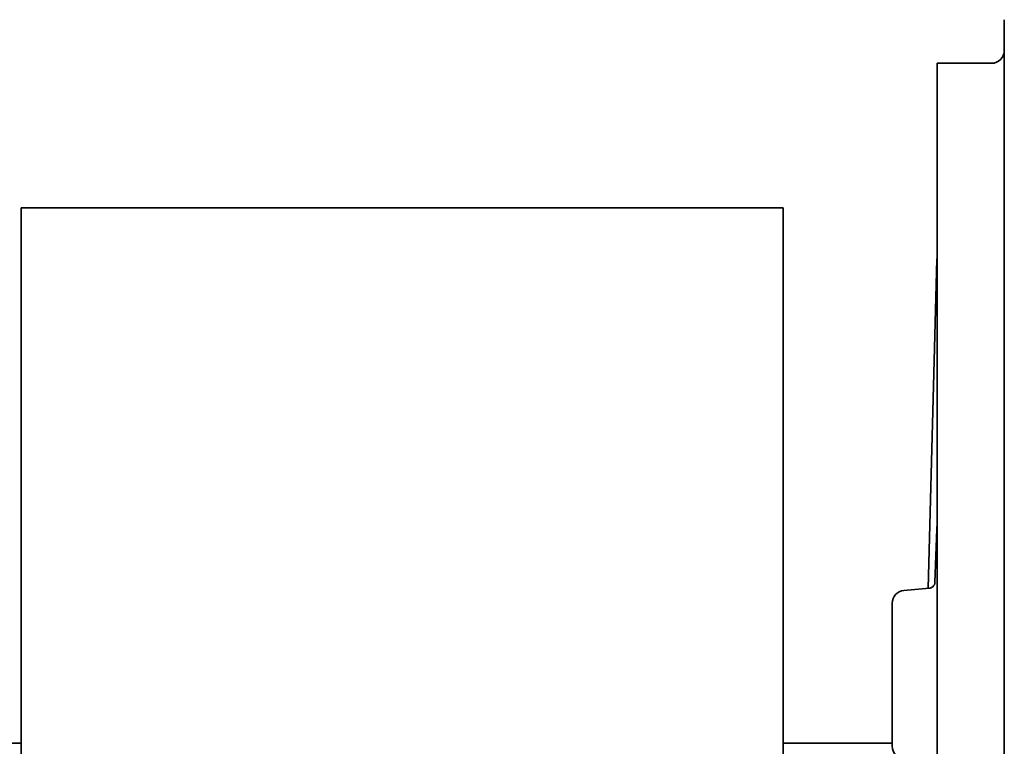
# Model space of a CAD drawing. Header units: millimetres. Extents: x 240 to 600, y 75 to 519.
# Tile 5 of 6: x 319 to 473, y 388 to 502. Entities that reach past the tile are written whole.
import ezdxf

# ---------------------------------------------------------------- set-up
doc = ezdxf.new("R2010")
doc.units = ezdxf.units.MM
doc.header["$LTSCALE"] = 2
doc.layers.add('Krawędzie widoczne(ISO)', color=7, linetype='Continuous', lineweight=35, true_color=0x262659)

msp = doc.modelspace()

# ---------------------------------------------------------------- linework, layer by layer
at = {"layer": 'Krawędzie widoczne(ISO)'}
for p, q in [((472.62, 501.74), (472.62, 501.78)), ((472.62, 501.74), (472.62, 321.85)), ((462.12, 221.46), (462.12, 494.97)), ((462.12, 494.97), (470.62, 494.97)), ((319.14, 472.43), (438.11, 472.43)), ((319.14, 355.11), (319.14, 472.43)), ((438.11, 355.11), (438.11, 472.43)), ((462.11, 464.33), (460.76, 413.02)), ((462.12, 464.94), (462.12, 464.97)), ((462.12, 464.94), (462.12, 464.94)), ((462.12, 424.62), (462.12, 424.6)), ((462.11, 422.27), (461.8, 413.9)), ((462.12, 420.36), (462.12, 420.38)), ((462.12, 420.36), (462.12, 420.36)), ((456.95, 412.68), (460.95, 413.03)), ((455.12, 388.36), (455.12, 410.69)), ((319.14, 388.82), (240.38, 388.82)), ((455.12, 388.82), (438.11, 388.82))]:
    msp.add_line(p, q, dxfattribs=at)
for centre, start, end in [((470.62, 496.97), 270, 0), ((457.12, 410.69), 95, 180), ((457.12, 388.36), 180, 265)]:
    msp.add_arc(centre, 2, start, end, dxfattribs=at)
for centre, major_axis, ratio, start_param, end_param in [((458.23, 317.22), (-2.76, -148.87), 0.01851, 2.371912, 2.376865), ((458.23, 317.22), (-2.76, -148.87), 0.01851, 2.336553, 2.341491), ((460.82, 414.01), (0.934, -0.358), 0.998526, 6.282125, 6.28612), ((460.8, 413.95), (0.981, -0.192), 0.994386, 0.005461, 0.009701)]:
    msp.add_ellipse(centre, major_axis=major_axis, ratio=ratio, start_param=start_param, end_param=end_param, dxfattribs=at)
for points, knots in [([(462.12, 464.94), (462.12, 464.92), (462.12, 464.89), (462.12, 464.74), (462.12, 464.6), (462.11, 464.33), (462.11, 464.33), (462.11, 464.33)], [0.0347737, 0.0347737, 0.0347737, 0.0347737, 0.0981577, 0.0981577, 0.1944703, 0.1944703, 0.1950974, 0.1950974, 0.1950974, 0.1950974]), ([(462.11, 422.22), (462.11, 422.23), (462.11, 422.23), (462.12, 422.68), (462.12, 423.01), (462.12, 423.59), (462.12, 423.87), (462.12, 424.09), (462.12, 424.09), (462.13, 424.09)], [-0.0008828, -0.0008828, -0.0008828, -0.0008828, 0, 0, 0.1349268, 0.1349268, 0.3404474, 0.3404474, 0.3418644, 0.3418644, 0.3418644, 0.3418644]), ([(462.12, 420.89), (462.12, 421.15), (462.12, 421.36), (462.12, 421.74), (462.11, 421.82), (462.11, 421.87), (462.11, 421.87), (462.11, 421.87)], [0, 0, 0, 0, 0.1073321, 0.1073321, 0.2416548, 0.2416548, 0.2432174, 0.2432174, 0.2432174, 0.2432174]), ([(460.96, 413.03), (461, 413.04), (461.04, 413.04), (461.15, 413.07), (461.21, 413.09), (461.34, 413.16), (461.42, 413.21), (461.56, 413.33), (461.63, 413.42), (461.71, 413.56), (461.73, 413.6), (461.75, 413.65)], [0.0037619, 0.0037619, 0.0037619, 0.0037619, 0.0249251, 0.0249251, 0.0487213, 0.0487213, 0.0776089, 0.0776089, 0.1131457, 0.1131457, 0.1290162, 0.1290162, 0.1290162, 0.1290162]), ([(461.75, 413.65), (461.77, 413.69), (461.77, 413.72), (461.78, 413.75), (461.78, 413.76), (461.78, 413.76)], [0, 0, 0, 0, 0.03454405, 0.03454405, 0.07815874, 0.07815874, 0.07815874, 0.07815874])]:
    msp.add_open_spline(points, degree=3, knots=knots, dxfattribs=at)
for points in [[(461.78, 413.76), (461.79, 413.81), (461.8, 413.85), (461.8, 413.89)], [(461.8, 413.89), (461.8, 413.89), (461.8, 413.89), (461.8, 413.89)]]:
    msp.add_open_spline(points, degree=3, dxfattribs=at)

doc.saveas('drawing.dxf')
